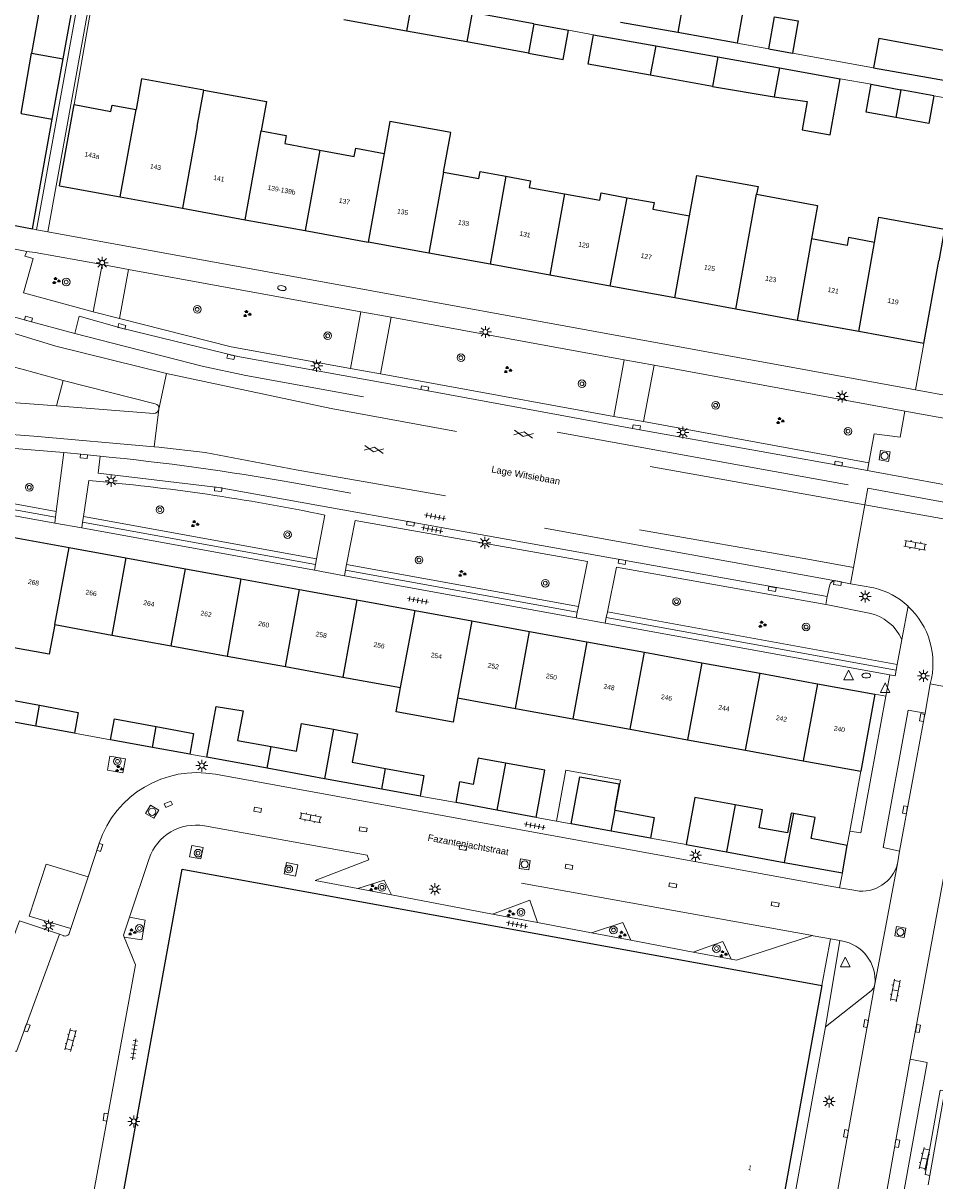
# Model space of a CAD drawing. Extents: x 131101 to 132041, y 397511 to 398853.
# Tile 76 of 80: x 131699 to 131794, y 398401 to 398522. Entities that reach past the tile are written whole.
import ezdxf
from ezdxf.enums import TextEntityAlignment as Align

# ---------------------------------------------------------------- set-up
doc = ezdxf.new("R2010")
doc.units = 0
doc.linetypes.add('DGN Style 2', pattern=[51.514866, 30.90892, -20.605946])
doc.layers.add('_vervallen situatie', color=250, linetype='Continuous', lineweight=9, plot=False)
for name, color, linetype, lineweight in [('gg-afsc-erfafscheiding', 250, 'Continuous', 9), ('gg-afsc-muur', 250, 'Continuous', 9), ('gg-bbg-bijgebouw', 10, 'Continuous', 25), ('gg-bbg-gedigitaliseerde bebouwing', 10, 'Continuous', 25), ('gg-bbg-gedigitaliseerde bijgebouw', 10, 'Continuous', 25), ('gg-bbg-hoofdgebouw', 10, 'Continuous', 25), ('gg-bbg-tussenscheiding', 10, 'Continuous', 25), ('gg-knt-verharding', 250, 'Continuous', 9), ('gg-knt-verharding nz', 250, 'DGN Style 2', 9), ('gt-bbg-plantopografie pand', 250, 'Continuous', 9), ('gt-grn-groengrens', 250, 'Continuous', 9), ('gt-grn-weggrens', 250, 'Continuous', 9), ('gt-symb-boom', 250, 'Continuous', 9), ('gt-symb-brandkraan', 250, 'Continuous', 9), ('gt-symb-gesloten verharding', 250, 'Continuous', 9), ('gt-symb-groenvak', 250, 'Continuous', 9), ('gt-symb-klinker verharding', 250, 'Continuous', 9), ('gt-symb-kolk', 250, 'Continuous', 9), ('gt-symb-kolk center center', 250, 'Continuous', 9), ('gt-symb-lichtmast', 250, 'Continuous', 9), ('gt-symb-rioolschacht', 250, 'Continuous', 9), ('gt-symb-tegel verharding', 250, 'Continuous', 9), ('gt-symb-waterafsluiter', 250, 'Continuous', 9), ('X-AL-huisnummers', 2, 'Continuous', 25), ('X-AL-straatnaam', 3, 'Continuous', 35)]:
    doc.layers.add(name, color=color, linetype=linetype, lineweight=lineweight)
doc.styles.add('CS Annotative', font='arial.ttf')

# ---------------------------------------------------------------- blocks, each defined once
blk = doc.blocks.new('gt0-WAFSL')
at = {"layer": 'gt-symb-waterafsluiter'}
for p, q in [((-0.5, -0.33), (0, 0.67)), ((0, 0.67), (0.5, -0.33)), ((0.5, -0.33), (-0.5, -0.33))]:
    blk.add_line(p, q, dxfattribs=at)
blk = doc.blocks.new('gt0-LMAST')
at = {"layer": 'gt-symb-lichtmast'}
for p, q in [((-0.18, 0.17), (-0.45, 0.44)), ((-0.01, 0.25), (-0.01, 0.62)), ((0.17, 0.17), (0.44, 0.44)), ((-0.26, 0), (-0.63, 0)), ((-0.18, -0.18), (-0.45, -0.45)), ((-0.01, -0.25), (-0.01, -0.63)), ((0.44, -0.45), (0.17, -0.18)), ((0.24, 0), (0.62, 0))]:
    blk.add_line(p, q, dxfattribs=at)
blk.add_circle((-0.01, 0), 0.25, dxfattribs=at)
blk = doc.blocks.new('gt0-KL1')
at = {"layer": 'gt-symb-klinker verharding'}
for p, q in [((-1.15, 0.3), (1.15, 0.3)), ((-1, -0.3), (-1, 0.3)), ((-0.5, 0.3), (-0.5, 0.45)), ((0, -0.3), (0, 0.3)), ((0.5, 0.3), (0.5, 0.45)), ((1, -0.3), (1, 0.3)), ((-1.15, -0.3), (1.15, -0.3)), ((-0.5, -0.45), (-0.5, -0.3)), ((0.5, -0.45), (0.5, -0.3))]:
    blk.add_line(p, q, dxfattribs=at)
blk = doc.blocks.new('gt0-KOLK')
at = {"layer": 'gt-symb-kolk', "flags": 128}
blk.add_lwpolyline([(0, 0), (0.38, 0), (0.38, 0.4), (-0.38, 0.4), (-0.38, 0), (0, 0)], dxfattribs=at)
blk = doc.blocks.new('gt0-RS')
at = {"layer": 'gt-symb-rioolschacht', "flags": 128}
blk.add_lwpolyline([(-0.5, -0.5), (0.5, -0.5), (0.5, 0.5), (-0.5, 0.5), (-0.5, -0.5)], close=True, dxfattribs=at)
at = {"layer": 'gt-symb-rioolschacht'}
blk.add_circle((0, 0), 0.375, dxfattribs=at)
blk = doc.blocks.new('gt0-BOOM')
at = {"layer": 'gt-symb-boom'}
for radius in [0.4, 0.2]:
    blk.add_circle((0, 0), radius, dxfattribs=at)
blk = doc.blocks.new('gt0-TEG1')
at = {"layer": 'gt-symb-tegel verharding'}
for p, q in [((-1.12, 0), (1.12, 0)), ((-0.9, -0.25), (-0.9, 0.25)), ((-0.45, -0.25), (-0.45, 0.25)), ((0, -0.25), (0, 0.25)), ((0.45, -0.25), (0.45, 0.25)), ((0.9, -0.25), (0.9, 0.25))]:
    blk.add_line(p, q, dxfattribs=at)
blk = doc.blocks.new('gt0-GESVH1')
at = {"layer": 'gt-symb-gesloten verharding'}
for p, q in [((-0.99, -0.26), (0.01, 0.24)), ((0.01, -0.26), (-0.99, 0.24)), ((0.01, 0.24), (1.01, -0.26)), ((1.01, 0.24), (0.01, -0.26))]:
    blk.add_line(p, q, dxfattribs=at)
blk = doc.blocks.new('gt0-GRVAK')
at = {"layer": 'gt-symb-groenvak'}
for p, q in [((-0.11, 0.19), (-0.23, 0.24)), ((-0.18, 0.15), (0.09, 0.15)), ((-0.09, 0.21), (-0.16, 0.32)), ((-0.05, 0.21), (-0.05, 0.39)), ((0, 0.21), (0.06, 0.32)), ((0.02, 0.19), (0.13, 0.24)), ((0.26, -0.05), (0.2, 0.06)), ((0.3, -0.05), (0.3, 0.13)), ((0.35, -0.05), (0.41, 0.06)), ((-0.24, -0.23), (-0.36, -0.18)), ((-0.32, -0.26), (-0.05, -0.26)), ((-0.23, -0.21), (-0.29, -0.09)), ((-0.18, -0.2), (-0.18, -0.02)), ((-0.14, -0.21), (-0.07, -0.09)), ((-0.12, -0.23), (0, -0.18)), ((0.24, -0.07), (0.12, -0.02)), ((0.17, -0.11), (0.44, -0.11)), ((0.37, -0.07), (0.49, -0.02))]:
    blk.add_line(p, q, dxfattribs=at)
blk = doc.blocks.new('gt0-KOLKCC')
at = {"layer": 'gt-symb-kolk center center', "flags": 128}
blk.add_lwpolyline([(-0.38, 0.2), (0.38, 0.2), (0.38, -0.2), (-0.38, -0.2), (-0.38, 0.2)], close=True, dxfattribs=at)
blk = doc.blocks.new('gt0-BR')
at = {"layer": 'gt-symb-brandkraan', "extrusion": (0, 0, -1)}
for centre, radius, start, end in [((0.24, 0), 0.206, 287.5669, 72.4331), ((-0.6, -2.66), 3, 72.4331, 73.108), ((0, -0.69), 0.938, 73.108, 106.892), ((0.6, -2.66), 3, 106.892, 107.5669), ((-0.24, 0), 0.206, 107.5669, 252.433), ((-0.6, 2.66), 3, 286.892, 287.5669), ((0.6, 2.66), 3, 252.433, 253.1079)]:
    blk.add_arc(centre, radius, start, end, dxfattribs=at)
at = {"layer": 'gt-symb-brandkraan'}
blk.add_arc((0, 0.69), 0.938, 253.108, 286.8921, dxfattribs=at)
blk = doc.blocks.new('_vervallen situatie')
at = {"layer": 'gt-symb-brandkraan', "rotation": 169.6900296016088}
blk.add_blockref('gt0-BR', (131725.78, 398494.72), dxfattribs=at)
at = {"layer": 'gt-symb-brandkraan'}
blk.add_blockref('gt0-BR', (131786.88, 398454.22), dxfattribs=at)

msp = doc.modelspace()

# ---------------------------------------------------------------- linework, layer by layer
at = {"layer": 'gg-afsc-erfafscheiding'}
for p, q in [((131706.44, 398527.48), (131704.07, 398513.9)), ((131758.36, 398521.21), (131755.76, 398521.68)), ((131776.69, 398519.72), (131773.38, 398520.32)), ((131787.65, 398517.76), (131779.17, 398519.28)), ((131787.4, 398516.03), (131784.17, 398516.6)), ((131792.9, 398488.94), (131792.02, 398484.09)), ((131704.1, 398448.19), (131707.87, 398447.51)), ((131716.14, 398446), (131717.92, 398445.67)), ((131740.23, 398441.6), (131744, 398440.93)), ((131752.38, 398439.39), (131756.04, 398438.71)), ((131764.32, 398437.21), (131768.06, 398436.54))]:
    msp.add_line(p, q, dxfattribs=at)
at = {"layer": 'gg-afsc-erfafscheiding', "flags": 128}
msp.add_lwpolyline([(131795.77, 398500), (131797.74, 398511.15), (131798.27, 398514.05), (131793.96, 398514.83)], dxfattribs=at)
at = {"layer": 'gg-afsc-muur'}
for p, q in [((131786.32, 398444.22), (131785.17, 398437.94)), ((131785.17, 398437.94), (131784.9, 398436.45))]:
    msp.add_line(p, q, dxfattribs=at)
at = {"layer": 'gg-bbg-bijgebouw'}
for p, q in [((131702.9, 398518.69), (131704.02, 398524.86)), ((131701.76, 398512.4), (131702.9, 398518.69)), ((131699.69, 398500.92), (131701.76, 398512.4)), ((131694.42, 398501.9), (131699.69, 398500.92)), ((131704.49, 398450.37), (131704.1, 398448.19)), ((131707.87, 398447.51), (131708.26, 398449.68)), ((131704.1, 398448.19), (131700.03, 398448.93)), ((131712.23, 398446.71), (131707.87, 398447.51)), ((131716.54, 398448.17), (131716.14, 398446)), ((131716.14, 398446), (131712.23, 398446.71)), ((131724.24, 398444.52), (131717.92, 398445.67)), ((131730.22, 398443.43), (131724.24, 398444.52)), ((131736.21, 398442.33), (131730.22, 398443.43)), ((131740.62, 398443.78), (131740.23, 398441.6)), ((131740.23, 398441.6), (131736.21, 398442.33)), ((131744, 398440.93), (131744.39, 398443.1)), ((131748.26, 398440.15), (131744, 398440.93)), ((131752.38, 398439.39), (131748.26, 398440.15)), ((131760.2, 398437.96), (131756.04, 398438.71)), ((131764.71, 398439.39), (131764.32, 398437.21)), ((131764.32, 398437.21), (131760.2, 398437.96)), ((131768.06, 398436.54), (131772.26, 398435.78)), ((131784.38, 398433.59), (131784.9, 398436.45)), ((131772.26, 398435.78), (131778.31, 398434.69)), ((131778.31, 398434.69), (131784.38, 398433.59))]:
    msp.add_line(p, q, dxfattribs=at)
at = {"layer": 'gg-bbg-bijgebouw', "flags": 128}
msp.add_lwpolyline([(131784.9, 398436.45), (131781.12, 398437.18), (131781.55, 398439.38)], dxfattribs=at)
at = {"layer": 'gg-bbg-gedigitaliseerde bebouwing'}
for p, q in [((131702.52, 398505.41), (131704.07, 398513.9)), ((131702.02, 398459.54), (131708, 398458.45)), ((131708, 398458.45), (131714.2, 398457.32)), ((131714.2, 398457.32), (131720.05, 398456.26)), ((131720.05, 398456.26), (131726.15, 398455.15)), ((131726.15, 398455.15), (131732.15, 398454.06)), ((131732.15, 398454.06), (131738.19, 398452.96)), ((131744.14, 398451.88), (131750.2, 398450.78)), ((131750.2, 398450.78), (131756.2, 398449.69)), ((131756.2, 398449.69), (131762.2, 398448.6)), ((131762.2, 398448.6), (131768.19, 398447.51)), ((131768.19, 398447.51), (131774.27, 398446.41)), ((131774.27, 398446.41), (131780.28, 398445.32)), ((131780.28, 398445.32), (131786.32, 398444.22))]:
    msp.add_line(p, q, dxfattribs=at)
at = {"layer": 'gg-bbg-gedigitaliseerde bebouwing', "flags": 128}
for points in [[(131717.62, 398515.41), (131711.11, 398516.59), (131710.53, 398513.38)], [(131717.62, 398515.41), (131724.16, 398514.22), (131723.6, 398511.16)], [(131704.07, 398513.9), (131707.9, 398513.2), (131708.02, 398513.84), (131710.53, 398513.38)], [(131742.67, 398506.84), (131743.44, 398510.98), (131737.08, 398512.14), (131736.48, 398508.8)], [(131723.6, 398511.16), (131726.23, 398510.67), (131726.07, 398509.83), (131729.76, 398509.15)], [(131729.76, 398509.15), (131733.35, 398508.49), (131733.5, 398509.35), (131736.48, 398508.8)], [(131742.67, 398506.84), (131746.36, 398506.17), (131746.5, 398506.92), (131749.21, 398506.42)], [(131749.21, 398506.42), (131751.77, 398505.95), (131751.64, 398505.25), (131755.33, 398504.58)], [(131768.39, 398502.27), (131769.16, 398506.5), (131775.57, 398505.34), (131775.42, 398504.53)], [(131755.33, 398504.58), (131759.02, 398503.9), (131759.16, 398504.67), (131761.88, 398504.17)], [(131761.88, 398504.17), (131764.7, 398503.66), (131764.57, 398502.97), (131768.39, 398502.27)], [(131775.42, 398504.53), (131781.8, 398503.36), (131781.17, 398499.88)], [(131787.73, 398499.5), (131788.21, 398502.15), (131795.08, 398500.9), (131794.47, 398497.56)], [(131787.73, 398499.5), (131785.04, 398500), (131784.9, 398499.19), (131781.17, 398499.88)], [(131702.02, 398459.54), (131701.44, 398456.44), (131695.37, 398457.55)], [(131744.14, 398451.88), (131743.68, 398449.36), (131737.73, 398450.44), (131738.19, 398452.96)]]:
    msp.add_lwpolyline(points, dxfattribs=at)
at = {"layer": 'gg-bbg-gedigitaliseerde bijgebouw'}
for p, q in [((131700.71, 398525.47), (131699.61, 398519.28)), ((131752.11, 398522.34), (131745.66, 398523.52)), ((131738.81, 398521.59), (131732.27, 398522.78)), ((131752.11, 398522.34), (131755.76, 398521.68)), ((131767.18, 398521.43), (131761.19, 398522.5)), ((131745.11, 398520.45), (131738.81, 398521.59)), ((131758.36, 398521.21), (131764.88, 398520.05)), ((131773.38, 398520.32), (131767.18, 398521.43)), ((131751.55, 398519.27), (131745.11, 398520.45)), ((131764.88, 398520.05), (131771.37, 398518.89)), ((131776.69, 398519.72), (131779.17, 398519.28)), ((131698.5, 398512.99), (131699.61, 398519.28)), ((131771.37, 398518.89), (131777.8, 398517.74)), ((131777.8, 398517.74), (131784.17, 398516.6)), ((131787.65, 398517.76), (131795.96, 398516.28)), ((131770.82, 398515.8), (131764.3, 398516.97)), ((131787.4, 398516.03), (131790.49, 398515.46)), ((131770.82, 398515.8), (131777.26, 398514.73)), ((131793.96, 398514.83), (131790.49, 398515.46)), ((131696.23, 398451.88), (131700.44, 398451.11)), ((131700.44, 398451.11), (131704.49, 398450.37)), ((131700.03, 398448.93), (131695.83, 398449.7)), ((131708.26, 398449.68), (131712.64, 398448.88)), ((131712.64, 398448.88), (131716.54, 398448.17)), ((131736.61, 398444.51), (131740.62, 398443.78)), ((131760.61, 398440.13), (131764.71, 398439.39)), ((131779.26, 398439.79), (131779.02, 398439.84)), ((131781.55, 398439.38), (131779.26, 398439.79))]:
    msp.add_line(p, q, dxfattribs=at)
at = {"layer": 'gg-bbg-gedigitaliseerde bijgebouw', "flags": 128}
for points in [[(131767.77, 398524.79), (131773.98, 398523.68), (131773.38, 398520.32)], [(131776.69, 398519.72), (131777.3, 398523.09), (131779.77, 398522.65), (131779.17, 398519.28)], [(131751.55, 398519.27), (131755.2, 398518.61), (131755.76, 398521.68)], [(131764.3, 398516.97), (131757.81, 398518.14), (131758.36, 398521.21)], [(131796.52, 398519.28), (131788.2, 398520.82), (131787.65, 398517.76)], [(131777.26, 398514.73), (131780.7, 398514.24), (131780.17, 398511.28), (131783.12, 398510.76), (131784.17, 398516.6)], [(131789.99, 398512.56), (131786.87, 398513.13), (131787.4, 398516.03)], [(131793.96, 398514.83), (131793.44, 398511.93), (131789.99, 398512.56)], [(131717.92, 398445.67), (131718.9, 398450.98), (131721.73, 398450.52), (131721.13, 398447.43), (131724.65, 398446.79)], [(131724.65, 398446.79), (131727.29, 398446.31), (131727.82, 398449.21), (131731.16, 398448.6)], [(131731.16, 398448.6), (131733.67, 398448.14), (131733.12, 398445.15), (131736.61, 398444.51)], [(131749.15, 398445.07), (131746.29, 398445.59), (131745.79, 398442.84), (131744.39, 398443.1)], [(131752.38, 398439.39), (131753.28, 398444.31), (131749.15, 398445.07)], [(131756.04, 398438.71), (131756.93, 398443.63), (131761.03, 398442.89), (131760.54, 398440.15), (131760.61, 398440.13)], [(131773.19, 398440.69), (131768.95, 398441.46), (131768.06, 398436.54)], [(131779.02, 398439.84), (131778.65, 398437.76), (131775.7, 398438.29), (131776.04, 398440.18), (131773.19, 398440.69)]]:
    msp.add_lwpolyline(points, dxfattribs=at)
at = {"layer": 'gg-bbg-hoofdgebouw'}
for p, q in [((131702.52, 398505.41), (131708.88, 398504.25)), ((131708.88, 398504.25), (131715.38, 398503.07)), ((131715.38, 398503.07), (131721.93, 398501.87)), ((131721.93, 398501.87), (131728.21, 398500.73)), ((131728.21, 398500.73), (131734.8, 398499.53)), ((131741.15, 398498.37), (131734.8, 398499.53)), ((131747.54, 398497.21), (131741.15, 398498.37)), ((131753.79, 398496.07), (131747.54, 398497.21)), ((131792.9, 398488.94), (131794.47, 398497.56)), ((131760.12, 398494.91), (131753.79, 398496.07)), ((131766.85, 398493.69), (131760.12, 398494.91)), ((131773.25, 398492.52), (131766.85, 398493.69)), ((131779.66, 398491.35), (131773.25, 398492.52)), ((131786.12, 398490.18), (131779.66, 398491.35)), ((131792.9, 398488.94), (131786.12, 398490.18)), ((131697.4, 398468.71), (131703.53, 398467.59)), ((131703.53, 398467.59), (131709.46, 398466.51)), ((131709.46, 398466.51), (131715.69, 398465.38)), ((131715.69, 398465.38), (131721.5, 398464.33)), ((131721.5, 398464.33), (131727.6, 398463.22)), ((131727.6, 398463.22), (131733.61, 398462.12)), ((131733.61, 398462.12), (131739.7, 398461.02)), ((131739.7, 398461.02), (131745.65, 398459.93)), ((131745.65, 398459.93), (131751.67, 398458.84)), ((131751.67, 398458.84), (131757.68, 398457.74)), ((131757.68, 398457.74), (131763.7, 398456.65)), ((131763.7, 398456.65), (131769.69, 398455.56)), ((131769.69, 398455.56), (131775.8, 398454.45)), ((131775.8, 398454.45), (131781.78, 398453.36)), ((131781.78, 398453.36), (131787.78, 398452.27)), ((131787.78, 398452.27), (131786.32, 398444.22)), ((131782.24, 398421.8), (131775.08, 398382.44))]:
    msp.add_line(p, q, dxfattribs=at)
at = {"layer": 'gg-bbg-hoofdgebouw', "flags": 128}
msp.add_lwpolyline([(131708.2, 398394.59), (131715.36, 398433.98), (131782.24, 398421.8)], dxfattribs=at)
at = {"layer": 'gg-bbg-tussenscheiding'}
for p, q in [((131739.36, 398524.66), (131738.81, 398521.59)), ((131767.77, 398524.79), (131767.18, 398521.43)), ((131745.66, 398523.52), (131745.11, 398520.45)), ((131752.11, 398522.34), (131751.55, 398519.27)), ((131764.88, 398520.05), (131764.3, 398516.97)), ((131699.61, 398519.28), (131702.9, 398518.69)), ((131771.37, 398518.89), (131770.82, 398515.8)), ((131777.8, 398517.74), (131777.26, 398514.73)), ((131716.93, 398511.63), (131717.62, 398515.41)), ((131790.49, 398515.46), (131789.99, 398512.56)), ((131698.5, 398512.99), (131701.76, 398512.4)), ((131708.88, 398504.25), (131710.53, 398513.38)), ((131716.93, 398511.63), (131715.38, 398503.07)), ((131721.93, 398501.87), (131723.6, 398511.16)), ((131729.76, 398509.15), (131728.21, 398500.73)), ((131736.48, 398508.8), (131734.8, 398499.53)), ((131742.67, 398506.84), (131741.15, 398498.37)), ((131749.21, 398506.42), (131747.54, 398497.21)), ((131755.33, 398504.58), (131753.79, 398496.07)), ((131760.12, 398494.91), (131761.88, 398504.17)), ((131773.25, 398492.52), (131775.42, 398504.53)), ((131766.85, 398493.69), (131768.39, 398502.27)), ((131781.17, 398499.88), (131779.66, 398491.35)), ((131786.12, 398490.18), (131787.73, 398499.5)), ((131702.02, 398459.54), (131703.53, 398467.59)), ((131709.46, 398466.51), (131708, 398458.45)), ((131714.2, 398457.32), (131715.69, 398465.38)), ((131721.5, 398464.33), (131720.05, 398456.26)), ((131726.15, 398455.15), (131727.6, 398463.22)), ((131733.61, 398462.12), (131732.15, 398454.06)), ((131738.19, 398452.96), (131739.7, 398461.02)), ((131745.65, 398459.93), (131744.14, 398451.88)), ((131750.2, 398450.78), (131751.67, 398458.84)), ((131757.68, 398457.74), (131756.2, 398449.69)), ((131762.2, 398448.6), (131763.7, 398456.65)), ((131769.69, 398455.56), (131768.19, 398447.51)), ((131774.27, 398446.41), (131775.8, 398454.45)), ((131781.78, 398453.36), (131780.28, 398445.32)), ((131700.03, 398448.93), (131700.44, 398451.11)), ((131712.23, 398446.71), (131712.64, 398448.88)), ((131731.16, 398448.6), (131730.22, 398443.43)), ((131724.24, 398444.52), (131724.65, 398446.79)), ((131749.15, 398445.07), (131748.26, 398440.15)), ((131736.21, 398442.33), (131736.61, 398444.51)), ((131760.2, 398437.96), (131760.61, 398440.13)), ((131773.19, 398440.69), (131772.26, 398435.78)), ((131779.26, 398439.79), (131778.31, 398434.69))]:
    msp.add_line(p, q, dxfattribs=at)
at = {"layer": 'gg-knt-verharding'}
for p, q in [((131710.21, 398556.38), (131700.1, 398500.82)), ((131706.75, 398530.6), (131701.3, 398500.6)), ((131700.1, 398500.82), (131699.69, 398500.92)), ((131792.02, 398484.09), (131701.3, 398500.6)), ((131699.09, 398498.55), (131699.97, 398498.46)), ((131699.97, 398498.46), (131706.98, 398497.18)), ((131706.03, 398492.24), (131706.98, 398497.18)), ((131709.74, 398496.68), (131708.8, 398491.54)), ((131709.74, 398496.68), (131734.02, 398492.25)), ((131732.96, 398486.3), (131734.02, 398492.25)), ((131737.21, 398491.67), (131736.1, 398485.77)), ((131737.21, 398491.67), (131761.56, 398487.23)), ((131760.48, 398481.31), (131761.56, 398487.23)), ((131736.1, 398485.77), (131760.48, 398481.31)), ((131764.69, 398486.66), (131763.59, 398480.77)), ((131764.69, 398486.66), (131790.92, 398481.87)), ((131683.17, 398483.84), (131702.2, 398482.4)), ((131702.2, 398482.4), (131712.37, 398481.63)), ((131790.42, 398479.15), (131790.92, 398481.87)), ((131763.59, 398480.77), (131787.15, 398476.47)), ((131702.18, 398471.36), (131702.98, 398477.52)), ((131705.58, 398474.6), (131705.02, 398470.84)), ((131786.72, 398472.05), (131787.03, 398473.79)), ((131702.1, 398470.76), (131702.18, 398471.36)), ((131785.55, 398465.53), (131786.72, 398472.05)), ((131702.02, 398470.16), (131702.1, 398470.76)), ((131704.93, 398470.25), (131704.84, 398469.65)), ((131705.02, 398470.84), (131704.93, 398470.25)), ((131729.39, 398466.41), (131730.27, 398471)), ((131704.84, 398469.65), (131729.17, 398465.22)), ((131750.98, 398468.16), (131782.81, 398462.49)), ((131729.28, 398465.82), (131729.39, 398466.41)), ((131729.17, 398465.22), (131729.28, 398465.82)), ((131732.43, 398465.25), (131732.31, 398464.65)), ((131732.54, 398465.84), (131732.43, 398465.25)), ((131785.24, 398463.82), (131785.55, 398465.53)), ((131732.31, 398464.65), (131756.54, 398460.24)), ((131783.66, 398464.12), (131785.24, 398463.82)), ((131782.81, 398462.49), (131783.08, 398463.71)), ((131785.24, 398463.82), (131787.67, 398463.38)), ((131782.66, 398461.63), (131782.68, 398461.63)), ((131782.68, 398461.63), (131787.18, 398460.74)), ((131756.54, 398460.24), (131756.66, 398460.85)), ((131756.66, 398460.85), (131756.78, 398461.44)), ((131759.7, 398460.3), (131759.82, 398460.89)), ((131759.58, 398459.68), (131759.7, 398460.3)), ((131789.33, 398454.31), (131759.58, 398459.68)), ((131790.61, 398457.99), (131790.13, 398455.38)), ((131790.13, 398455.38), (131790.02, 398454.79)), ((131793.58, 398453.36), (131793.05, 398450.29)), ((131793.58, 398453.36), (131798.5, 398452.41)), ((131788.92, 398452.06), (131787.78, 398452.27)), ((131797.97, 398449.54), (131791.49, 398414.12)), ((131782.3, 398432.33), (131718.83, 398443.9)), ((131734.7, 398435.43), (131717.67, 398438.5)), ((131706.67, 398436.69), (131705.51, 398433.19)), ((131711.91, 398435.1), (131709.85, 398428.95)), ((131790.37, 398435.85), (131790.14, 398434.55)), ((131737.24, 398431.28), (131733.7, 398431.95)), ((131784.1, 398432.02), (131782.3, 398432.33)), ((131785.78, 398431.73), (131784.1, 398432.02)), ((131747.79, 398429.28), (131737.24, 398431.28)), ((131752.51, 398428.39), (131747.79, 398429.28)), ((131703.58, 398427.35), (131703.72, 398427.79)), ((131758.15, 398427.32), (131752.51, 398428.39)), ((131702.51, 398427.18), (131702.91, 398427.03)), ((131762.25, 398426.55), (131758.15, 398427.32)), ((131768.79, 398425.31), (131762.25, 398426.55)), ((131781.25, 398427.03), (131781.33, 398427.02)), ((131781.33, 398427.02), (131783.13, 398426.69)), ((131782.62, 398417.49), (131784.13, 398426.51)), ((131783.13, 398426.69), (131784.13, 398426.51)), ((131784.13, 398426.51), (131784.3, 398426.47)), ((131772.77, 398424.56), (131768.79, 398425.31)), ((131782.62, 398417.49), (131777.13, 398387.36)), ((131793.54, 398401.96), (131795.1, 398410.79)), ((131793.36, 398400.98), (131793.54, 398401.96))]:
    msp.add_line(p, q, dxfattribs=at)
at = {"layer": 'gg-knt-verharding', "flags": 128}
for points in [[(131699.78, 398497.8), (131698.91, 398498.05), (131699.09, 398498.55)], [(131699.78, 398497.8), (131698.76, 398494.22), (131706.03, 398492.24)], [(131704.13, 398489.99), (131699.22, 398491.3), (131694.47, 398492.63), (131691.69, 398493.47)], [(131704.13, 398489.99), (131704.58, 398491.79), (131709, 398490.53), (131721.17, 398487.57), (131740.68, 398484.05), (131762.83, 398479.98), (131787, 398475.64)], [(131708.8, 398491.54), (131720.46, 398488.58), (131732.96, 398486.3)], [(131712.51, 398482.64), (131707.71, 398483.83), (131702.92, 398485.07)], [(131702.98, 398477.52), (131691.36, 398478.47), (131686.83, 398478.63), (131682.32, 398478.89)], [(131787.15, 398476.47), (131787.71, 398479.49), (131790.42, 398479.15)], [(131702.98, 398477.52), (131705.09, 398477.34), (131706.76, 398477.16)], [(131706.76, 398477.16), (131706.58, 398475.38), (131719.14, 398473.89), (131750.98, 398468.16)], [(131787, 398475.64), (131787.36, 398475.58), (131794.95, 398474.2)], [(131681.61, 398474.48), (131681.51, 398473.89), (131702.02, 398470.16)], [(131756.78, 398461.44), (131757.72, 398466.14), (131733.43, 398470.44), (131732.54, 398465.84)], [(131759.82, 398460.89), (131760.77, 398465.54), (131782.66, 398461.63)], [(131790.02, 398454.79), (131789.92, 398454.2), (131789.33, 398454.31)], [(131785.17, 398437.94), (131786.31, 398437.76), (131788.92, 398452.06)], [(131793.05, 398450.29), (131791.28, 398450.59), (131788.64, 398436.25), (131790.37, 398435.85)], [(131707.53, 398444.34), (131707.79, 398445.79), (131709.41, 398445.5), (131709.15, 398444.04), (131707.53, 398444.34)], [(131716.36, 398436.46), (131716.12, 398435.28), (131717.31, 398435.05), (131717.54, 398436.23), (131716.36, 398436.46)], [(131733.7, 398431.95), (131729.24, 398432.79), (131734.87, 398434.95), (131734.7, 398435.43)], [(131703.72, 398427.79), (131699.34, 398429.07), (131701.12, 398434.51), (131705.51, 398433.19)], [(131726.26, 398434.66), (131727.44, 398434.43), (131727.21, 398433.25), (131726.03, 398433.49), (131726.26, 398434.66)], [(131733.7, 398431.95), (131736.47, 398432.83), (131737.24, 398431.28)], [(131747.79, 398429.28), (131751.71, 398430.73), (131752.51, 398428.39)], [(131709.85, 398428.95), (131709.22, 398427.07), (131709.3, 398426.86)], [(131709.85, 398428.95), (131711.48, 398428.64), (131711.12, 398426.59), (131709.3, 398426.86)], [(131702.51, 398427.18), (131698.33, 398428.57), (131693.8, 398416.34), (131698.01, 398414.93)], [(131758.15, 398427.32), (131761.41, 398428.39), (131762.25, 398426.55)], [(131709.3, 398426.86), (131710.46, 398423.99), (131705.21, 398395.34)], [(131781.25, 398427.03), (131773.31, 398424.46), (131772.77, 398424.56)], [(131768.79, 398425.31), (131771.9, 398426.41), (131772.77, 398424.56)], [(131782.62, 398417.49), (131787.41, 398421.27), (131787.67, 398421.57), (131787.79, 398421.94)], [(131791.49, 398414.12), (131793.25, 398413.77), (131789.5, 398392.89), (131787.74, 398393.18)]]:
    msp.add_lwpolyline(points, dxfattribs=at)
at = {"layer": 'gg-knt-verharding', "extrusion": (0, 0, -1)}
for centre, radius, start, end in [((-131803.07, 398859.82), 387.9, 284.9629, 287.4573), ((-131783.59, 398463.6), 0.518, 11.802, 97.9885), ((-131785.75, 398455.5), 8.12, 103.6661, 132.6217), ((-131786.18, 398455.99), 4.86, 101.9288, 155.6352), ((-131785.75, 398455.5), 8.11, 132.6241, 195.2987), ((-131786.43, 398435.51), 3.83, 194.4399, 279.7355), ((-131783.63, 398422.35), 4.18, 99.2685, 185.6688)]:
    msp.add_arc(centre, radius, start, end, dxfattribs=at)
at = {"layer": 'gg-knt-verharding'}
for centre, radius, start, end in [((131712.41, 398482.14), 0.51, 351.8788, 78.0109), ((131712.41, 398482.14), 0.512, 265.9384, 351.715), ((131687.86, 398266.8), 208.55, 78.2676, 85.126), ((131716.89, 398433.31), 10.76, 79.6305, 161.7117), ((131716.75, 398433.47), 5.11, 79.6519, 161.4382), ((131703.1, 398427.49), 0.502, 247.8838, 343.1027)]:
    msp.add_arc(centre, radius, start, end, dxfattribs=at)
at = {"layer": 'gg-knt-verharding nz'}
for p, q in [((131702.2, 398482.4), (131702.92, 398485.07)), ((131783.66, 398464.12), (131726.83, 398474.4)), ((131787.03, 398473.79), (131809.34, 398469.75)), ((131786.72, 398472.05), (131809.02, 398468.09)), ((131781.25, 398427.03), (131734.7, 398435.43)), ((131703.72, 398427.79), (131705.51, 398433.19)), ((131698.01, 398414.93), (131702.51, 398427.18)), ((131787.74, 398393.18), (131791.49, 398414.12))]:
    msp.add_line(p, q, dxfattribs=at)
at = {"layer": 'gg-knt-verharding nz', "flags": 128}
for points in [[(131687.69, 398493.07), (131702.15, 398488.65), (131713.72, 398485.81)], [(131704.13, 398489.99), (131717.43, 398486.56), (131721.99, 398485.57), (131787.03, 398473.79)], [(131713.72, 398485.81), (131730.93, 398482.14), (131754, 398477.92), (131786.72, 398472.05)], [(131712.42, 398478.14), (131699.84, 398479.23), (131686.46, 398480.3), (131680.14, 398480.78), (131672.2, 398481.57), (131664.45, 398483.13), (131656.5, 398485.04)], [(131712.42, 398478.14), (131712.91, 398478.1), (131717.75, 398477.55), (131727.26, 398475.72), (131780.77, 398466.4), (131785.55, 398465.53)], [(131790.37, 398435.85), (131792.92, 398449.79), (131793.05, 398450.29)], [(131787.79, 398421.94), (131783.14, 398396.23), (131781.34, 398386.02)]]:
    msp.add_lwpolyline(points, dxfattribs=at)
at = {"layer": 'gg-knt-verharding nz'}
msp.add_arc((131682.2, 398223.99), 254.35, 79.8937, 84.4588, dxfattribs=at)
at = {"layer": 'gt-bbg-plantopografie pand', "flags": 128}
msp.add_lwpolyline([(131760.2, 398437.96), (131754.48, 398439), (131755.45, 398444.33), (131761.17, 398443.28), (131760.2, 398437.96)], dxfattribs=at)
at = {"layer": 'gt-grn-groengrens'}
for p, q in [((131681.7, 398475.08), (131702.18, 398471.36)), ((131702.1, 398470.76), (131681.61, 398474.48)), ((131729.28, 398465.82), (131704.93, 398470.25)), ((131705.02, 398470.84), (131729.39, 398466.41)), ((131756.66, 398460.85), (131732.43, 398465.25)), ((131732.54, 398465.84), (131756.78, 398461.44)), ((131759.82, 398460.89), (131790.13, 398455.38)), ((131790.02, 398454.79), (131759.7, 398460.3))]:
    msp.add_line(p, q, dxfattribs=at)
at = {"layer": 'gt-grn-groengrens', "flags": 128}
msp.add_lwpolyline([(131793.54, 398401.96), (131793.04, 398402.05), (131794.61, 398410.87), (131795.1, 398410.79)], dxfattribs=at)
at = {"layer": 'gt-grn-weggrens'}
for p, q in [((131700.1, 398500.82), (131701.3, 398500.6)), ((131693.43, 398499.65), (131699.09, 398498.55)), ((131706.98, 398497.18), (131709.74, 398496.68)), ((131708.8, 398491.54), (131706.03, 398492.24)), ((131734.02, 398492.25), (131737.21, 398491.67)), ((131761.56, 398487.23), (131764.69, 398486.66)), ((131712.91, 398482.07), (131713.72, 398485.81)), ((131732.96, 398486.3), (131736.1, 398485.77)), ((131792.02, 398484.09), (131795.84, 398483.39)), ((131712.42, 398478.14), (131712.91, 398482.07)), ((131760.48, 398481.31), (131763.59, 398480.77)), ((131796.16, 398480.92), (131790.92, 398481.87)), ((131787.15, 398476.47), (131787, 398475.64)), ((131702.02, 398470.16), (131704.84, 398469.65)), ((131729.17, 398465.22), (131732.31, 398464.65)), ((131782.81, 398462.49), (131782.66, 398461.63)), ((131790.61, 398457.99), (131791.25, 398461.47)), ((131756.54, 398460.24), (131759.58, 398459.68)), ((131789.33, 398454.31), (131788.92, 398452.06)), ((131790.14, 398434.55), (131787.79, 398421.94)), ((131784.38, 398433.59), (131784.1, 398432.02)), ((131782.24, 398421.8), (131783.13, 398426.69))]:
    msp.add_line(p, q, dxfattribs=at)

# ---------------------------------------------------------------- block references
at = {"layer": '_vervallen situatie'}
msp.add_blockref('_vervallen situatie', (0, 0), dxfattribs=at)
at = {"layer": 'gt-symb-boom'}
for p in [(131703.22, 398495.36), (131716.92, 398492.5), (131730.57, 398489.74), (131744.49, 398487.44), (131757.15, 398484.72), (131771.13, 398482.47), (131784.98, 398479.76), (131699.36, 398473.89), (131713.02, 398471.55), (131726.37, 398468.96), (131740.12, 398466.3), (131753.32, 398463.87), (131767.04, 398461.95), (131780.59, 398459.3), (131717.01, 398435.65), (131726.5, 398433.99), (131736.24, 398432.08), (131750.78, 398429.45), (131760.45, 398427.61), (131771.22, 398425.68)]:
    msp.add_blockref('gt0-BOOM', p, dxfattribs=at)
at = {"layer": 'gt-symb-boom', "rotation": 90}
for p in [(131708.58, 398445.25), (131710.88, 398427.78)]:
    msp.add_blockref('gt0-BOOM', p, dxfattribs=at)
at = {"layer": 'gt-symb-gesloten verharding'}
for p, rotation in [((131751.06, 398479.45), 169.6336773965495), ((131735.4, 398477.87), 350.0949207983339)]:
    msp.add_blockref('gt0-GESVH1', p, dxfattribs=dict(at, rotation=rotation))
at = {"layer": 'gt-symb-groenvak'}
for p in [(131702.16, 398495.48), (131722.11, 398492.02), (131749.38, 398486.16), (131777.85, 398480.84), (131716.66, 398470.06), (131744.59, 398464.86), (131775.99, 398459.54), (131708.72, 398444.46), (131735.29, 398432.01), (131749.67, 398429.33), (131710.09, 398427.38), (131761.33, 398427.13), (131771.91, 398425.1)]:
    msp.add_blockref('gt0-GRVAK', p, dxfattribs=at)
at = {"layer": 'gt-symb-klinker verharding'}
for p, rotation in [((131792, 398467.83), 349.9256672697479), ((131728.76, 398439.34), 349.2183832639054), ((131789.91, 398421.31), 79.63367739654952), ((131703.67, 398416.12), 75.2272760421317), ((131792.97, 398403.71), 77.46497664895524)]:
    msp.add_blockref('gt0-KL1', p, dxfattribs=dict(at, rotation=rotation))
at = {"layer": 'gt-symb-kolk'}
for p, rotation in [((131699.22, 398491.3), 345.0464352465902), ((131709, 398490.53), 346.283530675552), ((131720.48, 398487.72), 167.2287574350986), ((131740.68, 398484.05), 349.5773454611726), ((131762.82, 398479.98), 349.8592068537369), ((131705.08, 398477.34), 175.2981916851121), ((131783.94, 398476.17), 349.9256672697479), ((131719.14, 398473.89), 173.2232171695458), ((131739.26, 398470.29), 169.8592068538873), ((131761.37, 398466.3), 169.8027944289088), ((131783.9, 398464.08), 171.2538377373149), ((131777.08, 398463.46), 169.7464019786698), ((131792.92, 398449.79), 79.57734546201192), ((131791.14, 398440.14), 79.74640197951), ((131706.55, 398436.31), 252.2356766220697), ((131787.05, 398417.8), 79.80279442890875), ((131698.94, 398417.45), 250.2421000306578), ((131792.09, 398417.35), 259.7464019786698), ((131707.53, 398408.02), 80.09492079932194), ((131784.97, 398406.3), 79.74640197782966), ((131789.92, 398405.34), 259.7464019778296)]:
    msp.add_blockref('gt0-KOLK', p, dxfattribs=dict(at, rotation=rotation))
at = {"layer": 'gt-symb-kolk center center'}
for p, rotation in [((131713.9, 398440.76), 23.13090948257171), ((131723.25, 398440.18), 349.5106101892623), ((131734.27, 398438.13), 349.5773454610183), ((131744.72, 398436.21), 349.8027944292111), ((131755.79, 398434.22), 349.9256672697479), ((131766.65, 398432.29), 349.5106101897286), ((131777.36, 398430.31), 169.5106101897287)]:
    msp.add_blockref('gt0-KOLKCC', p, dxfattribs=dict(at, rotation=rotation))
at = {"layer": 'gt-symb-lichtmast'}
for p in [(131706.99, 398497.37), (131747.06, 398490.14), (131729.42, 398486.61), (131784.37, 398483.39), (131767.7, 398479.62), (131707.92, 398474.59), (131747, 398468.1), (131786.77, 398462.48), (131792.87, 398454.19), (131717.42, 398444.8), (131769.05, 398435.43), (131741.79, 398431.88), (131701.38, 398428.07), (131783.01, 398409.7), (131710.3, 398407.61)]:
    msp.add_blockref('gt0-LMAST', p, dxfattribs=at)
at = {"layer": 'gt-symb-rioolschacht'}
for p, rotation in [((131788.8, 398477.18), 170.905195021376), ((131712.21, 398439.98), 239.2525271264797), ((131751.16, 398434.48), 351.489065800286), ((131790.45, 398427.4), 79.80279442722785)]:
    msp.add_blockref('gt0-RS', p, dxfattribs=dict(at, rotation=rotation))
at = {"layer": 'gt-symb-tegel verharding'}
for p, rotation in [((131741.8, 398470.82), 349.5106101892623), ((131741.49, 398469.49), 349.6900296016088), ((131740, 398462.08), 350.2078537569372), ((131752.22, 398438.51), 349.6336773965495), ((131750.37, 398428.18), 349.45426563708), ((131710.32, 398415.14), 80.97080115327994)]:
    msp.add_blockref('gt0-TEG1', p, dxfattribs=dict(at, rotation=rotation))
at = {"layer": 'gt-symb-waterafsluiter'}
for p in [(131785.04, 398454.11), (131788.86, 398452.77), (131784.69, 398424.1)]:
    msp.add_blockref('gt0-WAFSL', p, dxfattribs=at)

# ---------------------------------------------------------------- texts
at = {"layer": 'X-AL-huisnummers', "style": 'CS Annotative'}
for s, p in [('143a', (131705.87, 398508.36)), ('143', (131712.52, 398507.15)), ('141', (131719.15, 398505.94)), ('139-139b', (131725.7, 398504.74)), ('137', (131732.27, 398503.55)), ('135', (131738.36, 398502.44)), ('133', (131744.73, 398501.28)), ('131', (131751.16, 398500.1)), ('129', (131757.31, 398498.98)), ('127', (131763.84, 398497.79)), ('125', (131770.45, 398496.59)), ('123', (131776.85, 398495.42)), ('121', (131783.39, 398494.23)), ('119', (131789.64, 398493.09)), ('268', (131699.76, 398463.71)), ('266', (131705.79, 398462.61)), ('264', (131711.83, 398461.51)), ('262', (131717.81, 398460.42)), ('260', (131723.83, 398459.33)), ('258', (131729.85, 398458.23)), ('256', (131735.9, 398457.13)), ('254', (131741.89, 398456.04)), ('252', (131747.84, 398454.96)), ('250', (131753.92, 398453.85)), ('248', (131759.95, 398452.76)), ('246', (131765.95, 398451.67)), ('244', (131771.96, 398450.57)), ('242', (131777.97, 398449.48)), ('240', (131784.03, 398448.38)), ('1', (131774.67, 398402.51))]:
    msp.add_text(s, height=0.5, rotation=349.7, dxfattribs=at).set_placement(p, align=Align.CENTER)
at = {"layer": 'X-AL-straatnaam', "style": 'CS Annotative'}
for s, p in [('Lage Witsiebaan', (131751.27, 398475.08)), ('Fazantenjachtstraat', (131745.25, 398436.45))]:
    msp.add_text(s, height=0.7, rotation=349.7, dxfattribs=at).set_placement(p, align=Align.MIDDLE)

doc.saveas('drawing.dxf')
